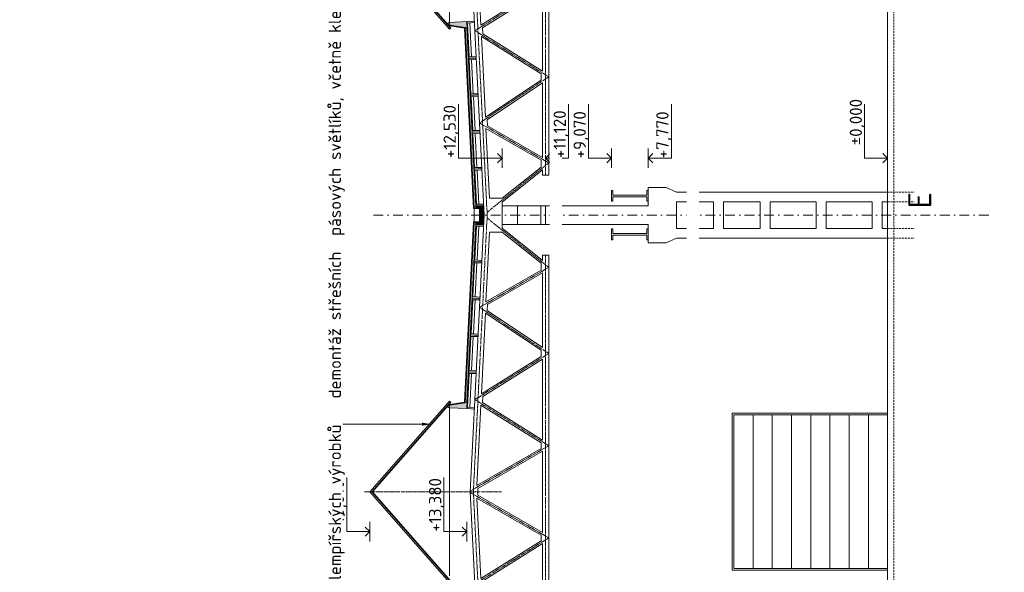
# Model space of a CAD drawing. Header units: millimetres. Extents: x -796345 to 3713765, y -2985421 to 2187451.
# Tile 176 of 256: x 223322 to 255341, y 51681 to 69659. Entities that reach past the tile are written whole.
import ezdxf
from ezdxf import colors
from ezdxf.entities.mleader import LeaderData, LeaderLine
from ezdxf.math import Vec2, Vec3

# ---------------------------------------------------------------- set-up
doc = ezdxf.new("R2010")
doc.units = ezdxf.units.MM
for name, pattern in [('AM_DIN_G_W050', [13.75, 9.75, -1.5, 1, -1.5]), ('CARKOVANA', [5, 3, -2]), ('CENTERX2', [101.6, 63.5, -12.7, 12.7, -12.7]), ('DASHDOT', [25.4, 12.7, -6.35, 0, -6.35]), ('HIDDEN', [9.525, 6.35, -3.175])]:
    doc.linetypes.add(name, pattern=pattern)
for name, color, linetype, lineweight in [('A99_N_sraf', 252, 'Continuous', 0), ('A99_N_txt-popis-200', 240, 'Continuous', 5), ('A99_N_txt-popis-50', 240, 'Continuous', 9), ('A99_S_kce-demolice', 30, 'Continuous', 20), ('A99_S_kce-pohl', 7, 'Continuous', 5), ('A99_S_kce-rez-sil', 7, 'Continuous', 15), ('A99_S_kce-rez-ten', 7, 'Continuous', 9), ('A99_S_koty-200-vysk', 160, 'Continuous', 9), ('A99_S_osy', 1, 'CENTERX2', 5)]:
    doc.layers.add(name, color=color, linetype=linetype, lineweight=lineweight)
doc.styles.add('A99_popis', font='isocpeur.ttf')
doc.styles.add('ad_popis 100', font='isocpeur.ttf', dxfattribs={"height": 200})

msp = doc.modelspace()

# ---------------------------------------------------------------- hatches: boundary and pattern name
at = {"layer": 'A99_N_sraf', "lineweight": 0, "transparency": 33554687}
h = msp.add_hatch(dxfattribs=at)
h.set_pattern_fill('ZELEZOBETON', color=256, scale=10)
h.set_pattern_definition([(45, (-51175, -525700), (-35.355339, 35.355339), []), (45, (-51160.86, -525700), (-35.355339, 35.355339), []), (45, (-51132.574, -525700), (-21.2132034, 49.4974747), [20, -10, 0, -10])])
h.paths.add_polyline_path([(238410, 63300), (238375, 63300), (238375, 63080), (238160, 63070), (238160, 63000), (238410, 63000)])
h.paths.add_polyline_path([(238410, 63600), (238160, 63600), (238160, 63530), (238375, 63520), (238375, 63300), (238410, 63300)])
at = {"layer": 'A99_S_kce-demolice', "lineweight": 0}
h = msp.add_hatch(dxfattribs=at)
h.set_pattern_fill('BETON-LEHKY', color=256, scale=10, style=0)
h.set_pattern_definition([(45, (14.142, 0), (-28.284271, 28.284271), []), (0, (59.21, 13.25), (28.2842712, 28.2842712), [5, -51.5685425]), (45, (64.21, 13.25), (-28.284271, 28.284271), [5, -35]), (90, (67.746, 16.784), (-28.2842712, 28.2842712), [5, -51.5685425]), (135, (67.746, 21.784), (-28.284271, -28.284271), [5, -35]), (0, (59.21, 25.32), (28.2842712, 28.2842712), [5, -51.5685425]), (45, (55.675, 21.784), (-28.284271, 28.284271), [5, -35]), (90, (55.675, 16.784), (-28.2842712, 28.2842712), [5, -51.5685425]), (135, (59.21, 13.25), (-28.284271, -28.284271), [5, -35]), (45, (72.317, 29.89), (-28.284271, 28.284271), [10, -30])])
h.paths.add_polyline_path([(238375, 63520), (238290.6, 63523.9), (238290, 63076), (238375, 63080)])

# ---------------------------------------------------------------- linework, layer by layer
at = {"layer": 'A99_N_sraf', "linetype": 'Continuous', "lineweight": 0, "ltscale": 2, "transparency": 33554562}
for points in [[(238290, 63300), (238290, 63524), (238092.9, 63533.1)], [(238290, 63300), (238290, 63076), (238092.9, 63066.9)]]:
    msp.add_lwpolyline(points, dxfattribs=at)
at = {"layer": 'A99_S_kce-pohl'}
for p, q in [((243765, 64200), (244345.4, 64200)), ((243765, 64200), (243765, 63600)), ((244685, 64050), (244345.4, 64200)), ((244685, 64050), (251545, 64050)), ((244685, 63730), (245885, 63730)), ((244685, 62870), (244685, 63730)), ((245885, 62870), (245885, 63730)), ((246205, 62870), (246205, 63730)), ((246205, 63730), (247405, 63730)), ((247405, 62870), (247405, 63730)), ((247725, 62870), (247725, 63730)), ((247725, 63730), (249225, 63730)), ((249225, 62870), (249225, 63730)), ((249545, 62870), (249545, 63730)), ((249545, 63730), (251045, 63730)), ((251045, 62870), (251045, 63730)), ((251365, 62870), (251365, 63730)), ((251365, 63730), (251545, 63730)), ((243765, 63600), (239515, 63600)), ((243765, 63000), (239515, 63000)), ((244685, 62870), (245885, 62870)), ((246205, 62870), (247405, 62870)), ((247725, 62870), (249225, 62870)), ((249545, 62870), (251045, 62870)), ((251365, 62870), (251545, 62870)), ((244685, 62550), (244345.4, 62400)), ((244685, 62550), (251545, 62550)), ((243765, 62400), (244345.4, 62400))]:
    msp.add_line(p, q, dxfattribs=at)
at = {"layer": 'A99_S_kce-pohl', "lineweight": 0}
msp.add_line((239015, 63220), (239015, 63722.4), dxfattribs=at)
at = {"layer": 'A99_S_kce-pohl', "lineweight": 5}
for points in [[(237975, 72300), (238425, 63300)], [(238185.5, 72094.9), (238316.3, 69478.5)], [(240275, 70702.7), (238316.3, 69478.5)], [(238370.6, 69394.5), (238380.3, 69199.4)], [(238334.8, 69109.9), (238465.9, 66487.3)], [(238334.8, 69109.9), (240275, 67897.3)], [(240275, 67897.3), (240275, 67693.4)], [(240275, 67693.4), (238465.9, 66487.3)], [(238520.1, 66403.3), (238529.8, 66210.5)], [(238484.2, 66121.4), (238597.7, 63850)], [(238484.2, 66121.4), (240275, 65086.7)], [(240275, 65086.7), (240275, 64863.2)], [(240275, 64863.2), (239014.1, 63850)], [(239014.1, 63850), (238597.7, 63850)], [(239015, 63300), (239015, 63722.4)], [(237975, 54300), (238425, 63300)], [(239015, 63300), (239015, 62877.6)], [(238484.2, 60478.6), (238597.7, 62750)], [(239014.1, 62750), (238597.7, 62750)], [(240275, 61736.8), (239014.1, 62750)], [(238484.2, 60478.6), (240275, 61513.3)], [(240275, 61513.3), (240275, 61736.8)], [(238529.8, 60389.5), (238520.1, 60196.7)], [(238334.8, 57490.1), (238465.9, 60112.7)], [(240275, 58906.6), (238465.9, 60112.7)], [(238334.8, 57490.1), (240275, 58702.7)], [(240275, 58702.7), (240275, 58906.6)], [(238370.6, 57205.5), (238380.3, 57400.6)], [(240275, 55897.3), (238316.3, 57121.5)], [(240275, 55713.2), (240275, 55897.3)], [(240275, 55713.2), (238185.5, 54505.1)], [(237975, 54300), (238425, 45300)], [(238225, 54300), (238225, 54412.5)], [(238225, 54300), (238225, 54187.5)], [(238185.5, 54094.9), (238316.3, 51478.5)], [(240275, 52886.8), (238185.5, 54094.9)], [(240275, 52886.8), (240275, 52702.7)], [(240275, 52702.7), (238316.3, 51478.5)]]:
    msp.add_lwpolyline(points, dxfattribs=at)
at = {"layer": 'A99_S_kce-pohl', "color": 253, "linetype": 'AM_DIN_G_W050', "lineweight": 0, "ltscale": 10}
for points in [[(238074.9, 72305), (238524.9, 63305)], [(238074.9, 54295), (238524.9, 63295)], [(238074.9, 54305), (238524.9, 45305)]]:
    msp.add_lwpolyline(points, dxfattribs=at)
at = {"layer": 'A99_S_kce-pohl'}
for points in [[(251545, 56855), (246495, 56855), (246495, 51755), (251545, 51755)], [(251545, 56805), (246545, 56805), (246545, 51805), (251545, 51805)]]:
    msp.add_lwpolyline(points, close=True, dxfattribs=at)
for points in [[(247170, 56805), (247170, 56805), (247170, 51805)], [(247795, 56805), (247795, 56805), (247795, 51805)], [(248420, 56805), (248420, 56805), (248420, 51805)], [(249045, 56805), (249045, 56805), (249045, 51805)], [(249670, 56805), (249670, 56805), (249670, 51805)], [(250295, 56805), (250295, 56805), (250295, 51805)], [(250920, 56805), (250920, 56805), (250920, 51805)]]:
    msp.add_lwpolyline(points, dxfattribs=at)
at = {"layer": 'A99_S_kce-rez-sil'}
for p, q in [((242565, 64100), (242565, 63750)), ((242565, 64100), (242615, 64100)), ((242615, 64100), (242615, 63950)), ((243765, 64100), (243715, 64100)), ((243715, 64100), (243715, 63950)), ((243765, 64100), (243765, 63750)), ((242565, 63750), (242615, 63750)), ((242615, 63950), (243715, 63950)), ((242615, 63900), (243715, 63900)), ((242615, 63750), (242615, 63900)), ((243715, 63750), (243715, 63900)), ((243765, 63750), (243715, 63750)), ((242565, 62500), (242565, 62850)), ((242565, 62850), (242615, 62850)), ((242615, 62850), (242615, 62700)), ((243765, 62850), (243715, 62850)), ((243715, 62850), (243715, 62700)), ((243765, 62400), (243765, 63000)), ((243765, 62500), (243765, 62850)), ((242565, 62500), (242615, 62500)), ((242615, 62700), (243715, 62700)), ((242615, 62500), (242615, 62650)), ((242615, 62650), (243715, 62650)), ((243715, 62500), (243715, 62650)), ((243765, 62500), (243715, 62500))]:
    msp.add_line(p, q, dxfattribs=at)
msp.add_lwpolyline([(239515, 63000), (239515, 63600), (239015, 63600), (239015, 63000)], close=True, dxfattribs=at)
at = {"layer": 'A99_S_kce-rez-sil', "color": 7, "linetype": 'HIDDEN', "lineweight": 5, "ltscale": 10}
for points in [[(251545, 62870), (252415, 62870)], [(251545, 62550), (252415, 62550)]]:
    msp.add_lwpolyline(points, dxfattribs=at)
at = {"layer": 'A99_S_kce-rez-ten', "linetype": 'HIDDEN', "lineweight": 5, "ltscale": 10}
msp.add_line((251745, -600), (251745, 83825), dxfattribs=at)
at = {"layer": 'A99_S_kce-rez-ten', "lineweight": 13}
msp.add_line((251545, 26730), (251545, 81850), dxfattribs=at)
at = {"layer": 'A99_S_kce-rez-ten', "lineweight": 5}
for points in [[(238012.6, 68447.6), (237957.4, 69552.7)], [(238017.3, 68354.2), (238072.5, 67249.1)], [(238132.4, 66050.6), (238077.2, 67155.7)], [(238192.3, 64852.1), (238137, 65957.2)], [(238252.1, 63653.6), (238196.9, 64758.7)], [(238105, 63085), (238105, 63515)], [(238196.9, 61841.3), (238252.1, 62946.4)], [(238192.3, 61747.9), (238137, 60642.8)], [(238132.4, 60549.4), (238077.2, 59444.3)], [(238072.5, 59350.9), (238017.3, 58245.8)], [(238012.6, 58152.4), (237957.4, 57047.3)], [(238185.5, 54505.1), (238316.3, 57121.5)]]:
    msp.add_lwpolyline(points, dxfattribs=at)
at = {"layer": 'A99_S_kce-rez-ten', "lineweight": 0}
for points in [[(238229.6, 67210.1), (237980, 67197.6), (237920.1, 68396.2), (238169.8, 68408.6), (238171.8, 68368.7), (237942.6, 68347.2), (237997.4, 67248.6), (238227.6, 67250.1)], [(238289.5, 66011.6), (238039.8, 65999.1), (237980, 67197.6), (238229.6, 67210.1), (238231.6, 67170.2), (238002.4, 67148.7), (238057.3, 66050.1), (238287.5, 66051.6)], [(238349.4, 64813.1), (238099.7, 64800.6), (238039.8, 65999.1), (238289.5, 66011.6), (238291.5, 65971.7), (238062.3, 65950.2), (238117.2, 64851.6), (238347.4, 64853.1)], [(238160, 63600), (238410, 63600), (238410, 63000), (238160, 63000), (238160, 63070), (238375, 63080), (238375, 63520), (238160, 63530)], [(238349.4, 61786.9), (238099.7, 61799.4), (238039.8, 60600.9), (238289.5, 60588.4), (238291.5, 60628.3), (238062.3, 60649.8), (238117.2, 61748.4), (238347.4, 61746.9)], [(238289.5, 60588.4), (238039.8, 60600.9), (237980, 59402.4), (238229.6, 59389.9), (238231.6, 59429.8), (238002.4, 59451.3), (238057.3, 60549.9), (238287.5, 60548.4)], [(238229.6, 59389.9), (237980, 59402.4), (237920.1, 58203.8), (238169.8, 58191.4), (238171.8, 58231.3), (237942.6, 58252.8), (237997.4, 59351.4), (238227.6, 59349.9)]]:
    msp.add_lwpolyline(points, close=True, dxfattribs=at)
at = {"layer": 'A99_S_kce-rez-ten', "lineweight": 9}
for points in [[(238169.8, 68408.6), (238171.8, 68368.7), (237942.6, 68347.2), (237997.4, 67248.6), (238227.6, 67250.1), (238229.6, 67210.1), (238229.6, 67210.1)], [(238289.5, 66011.6), (238287.5, 66051.6), (238057.3, 66050.1), (238002.4, 67148.7), (238231.6, 67170.2), (238229.6, 67210.1), (238229.6, 67210.1)], [(238289.5, 66011.6), (238291.5, 65971.7), (238062.3, 65950.2), (238117.2, 64851.6), (238347.4, 64853.1), (238349.4, 64813.1), (238349.4, 64813.1)], [(238425, 63300), (238407.3, 63654.6), (238177.1, 63653.1), (238122.2, 64751.7), (238351.4, 64773.2), (238349.4, 64813.1), (238349.4, 64813.1)], [(238425, 63300), (238407.3, 62945.4), (238177.1, 62946.9), (238122.2, 61848.3), (238351.4, 61826.8), (238349.4, 61786.9), (238349.4, 61786.9)], [(238289.5, 60588.4), (238291.5, 60628.3), (238062.3, 60649.8), (238117.2, 61748.4), (238347.4, 61746.9), (238349.4, 61786.9), (238349.4, 61786.9)], [(238289.5, 60588.4), (238287.5, 60548.4), (238057.3, 60549.9), (238002.4, 59451.3), (238231.6, 59429.8), (238229.6, 59389.9), (238229.6, 59389.9)], [(238169.8, 58191.4), (238171.8, 58231.3), (237942.6, 58252.8), (237997.4, 59351.4), (238227.6, 59349.9), (238229.6, 59389.9), (238229.6, 59389.9)]]:
    msp.add_lwpolyline(points, dxfattribs=at)
at = {"layer": 'A99_S_kce-rez-ten', "linetype": 'CARKOVANA', "lineweight": 0, "ltscale": 15}
for points, const_width in [([(238280, 63300), (238280, 63514.4), (238093.4, 63523.1)], 20), ([(238157.1, 63602), (238157.1, 63530.1)], 5), ([(238280, 63300), (238280, 63085.6), (238093.4, 63076.9)], 20), ([(238157.1, 62998), (238157.1, 63069.9)], 5)]:
    msp.add_lwpolyline(points, dxfattribs=dict(at, const_width=const_width))
at = {"layer": 'A99_S_kce-rez-ten', "lineweight": 0}
for points in [[(238270, 63300), (238270, 63504.9), (238083.9, 63513.5)], [(238290, 63300), (238290, 63524), (238084.8, 63533.5)], [(238154.6, 63602), (238154.6, 63530.3)], [(238159.6, 63602), (238159.6, 63530)], [(238270, 63300), (238270, 63095.1), (238083.9, 63086.5)], [(238290, 63300), (238290, 63076), (238084.8, 63066.5)], [(238154.6, 62998), (238154.6, 63069.7)], [(238159.6, 62998), (238159.6, 63070)]]:
    msp.add_lwpolyline(points, dxfattribs=at)
at = {"layer": 'A99_S_koty-200-vysk', "ltscale": 2}
for p, q in [((237587.2, 65152.8), (237587.2, 66909.4)), ((241174, 65152.8), (241174, 66909.4)), ((241816, 65152.8), (241816, 66909.4)), ((244514, 65152.8), (244514, 66909.4)), ((250796, 65152.8), (250796, 66909.4)), ((239015, 64835.5), (239015, 65470.1)), ((242565, 64835.5), (242565, 65470.1)), ((243765, 64835.5), (243765, 65470.1)), ((239015, 65152.8), (237587.2, 65152.8)), ((239015, 65152.8), (238865.1, 65302.4)), ((239015, 65152.8), (238865.1, 65003.3)), ((240425, 65152.8), (240574.9, 65302.4)), ((240425, 65152.8), (241174, 65152.8)), ((240425, 65152.8), (240574.9, 65003.3)), ((242565, 65152.8), (241816, 65152.8)), ((242565, 65152.8), (242415.1, 65302.4)), ((242565, 65152.8), (242415.1, 65003.3)), ((243765, 65152.8), (243914.9, 65302.4)), ((243765, 65152.8), (244514, 65152.8)), ((243765, 65152.8), (243914.9, 65003.3)), ((251545, 65152.8), (250796, 65152.8)), ((251545, 65152.8), (251395.1, 65302.4)), ((251545, 65152.8), (251395.1, 65003.3)), ((233957.4, 53005), (233957.4, 54761.6)), ((237114.2, 53005), (237114.2, 54761.6)), ((234706.4, 53005), (234556.4, 53154.6)), ((234706.4, 52687.7), (234706.4, 53322.3)), ((237863.2, 53005), (237713.3, 53154.6)), ((237863.2, 52687.7), (237863.2, 53322.3)), ((234706.4, 53005), (233957.4, 53005)), ((234706.4, 53005), (234556.4, 52855.5)), ((237863.2, 53005), (237114.2, 53005)), ((237863.2, 53005), (237713.3, 52855.5))]:
    msp.add_line(p, q, dxfattribs=at)
at = {"layer": 'A99_S_osy', "linetype": 'DASHDOT', "lineweight": 5, "ltscale": 25}
msp.add_lwpolyline([(254834.8, 63300), (234814.8, 63300)], dxfattribs=at)

# ---------------------------------------------------------------- texts
at = {"layer": 'A99_N_txt-popis-200', "color": 1, "lineweight": 0, "insert": (252220, 63515), "char_height": 750, "width": 406.225, "attachment_point": 1, "rotation": 90, "style": 'ad_popis 100', "bg_fill": 3, "box_fill_scale": 1, "bg_fill_color": 256, "bg_fill_transparency": 0}
msp.add_mtext('E', dxfattribs=at)
at = {"layer": 'A99_S_koty-200-vysk', "ltscale": 2, "style": 'A99_popis'}
for s, p in [('%%P0,000', (250713.4, 65575.5)), ('+12,530', (237504.6, 65155)), ('+11,120 ', (241084.3, 65152.8)), ('+9,070', (241733.4, 65150)), ('+7,770', (244424.3, 65152.8)), ('+16,810 ', (233867.7, 53000)), ('+13,380', (237031.6, 53000))]:
    msp.add_text(s, height=400, rotation=90, dxfattribs=at).set_placement(p)

# ---------------------------------------------------------------- next in the draw order: linework, layer by layer
at = {"layer": 'A99_S_kce-rez-sil', "color": 7, "linetype": 'HIDDEN', "lineweight": 5, "ltscale": 10}
for points in [[(251545, 64050), (252415, 64050)], [(251545, 63730), (252415, 63730)]]:
    msp.add_lwpolyline(points, dxfattribs=at)

# ---------------------------------------------------------------- next in the draw order: leaders
at = {"layer": 'A99_N_txt-popis-50', "lineweight": 9}
ml = msp.add_multileader_mtext('Standard', dxfattribs=at)
ml.set_content('\\A1;{\\C256;demontáž střešních  panelů PUR + polykarbonát, tl.40mm, včetně klempířských výrobků}', color=1, style='A99_popis')
ml.set_leader_properties(color=256, linetype='ByLayer', lineweight=-1)
ml.build(insert=Vec2(0, 0))
ml.multileader.update_dxf_attribs({"dogleg_length": 1, "arrow_head_size": 300, "scale": 200})
ctx = ml.context
ctx.base_point, ctx.scale, ctx.char_height, ctx.arrow_head_size, ctx.landing_gap_size, ctx.plane_origin, ctx.plane_x_axis, ctx.plane_y_axis = Vec3(233630, 6914.7), 200, 400, 300, 250, Vec3(239436, 10074.7), Vec3(0, 1), Vec3(-1, 0)
notes = []
notes.append((ctx, [(0, (1, 1, 0), (233630, 6329.7), (0, 1), 585, [(0, [(237740, 6329.7)], 0, [])])]))
ctx.mtext.insert, ctx.mtext.text_direction, ctx.mtext.rotation, ctx.mtext.width, ctx.mtext.flow_direction = Vec3(233370, 7164.7), Vec3(0, 1), 1.5707963, 10901.433, 5
ctx.mtext.has_bg_fill, ctx.mtext.bg_color, ctx.mtext.bg_scale_factor, ctx.mtext.bg_transparency, ctx.mtext.use_window_bg_color = 1, -1073741824, 1, 0, 1
ml = msp.add_multileader_mtext('Standard', dxfattribs=at)
ml.set_content('\\A1;{\\C256;demontáž pásového prosvětlení z polykarbonátu}', color=1, style='A99_popis')
ml.set_leader_properties(color=256, linetype='ByLayer', lineweight=-1)
ml.build(insert=Vec2(0, 0))
ml.multileader.update_dxf_attribs({"dogleg_length": 1, "arrow_head_size": 300, "scale": 200})
ctx = ml.context
ctx.base_point, ctx.scale, ctx.char_height, ctx.arrow_head_size, ctx.landing_gap_size, ctx.plane_origin, ctx.plane_x_axis, ctx.plane_y_axis = Vec3(240815.8, -7752.7), 200, 400, 300, 250, Vec3(246621.8, -5400), Vec3(0, 1), Vec3(-1, 0)
notes.append((ctx, [(1, (1, 1, 0), (240815.8, -1987.7), (0, -1), 585, [(0, [(240830.8, -885)], 0, [])])]))
ctx.mtext.insert, ctx.mtext.text_direction, ctx.mtext.rotation, ctx.mtext.width, ctx.mtext.flow_direction = Vec3(240555.8, -7502.7), Vec3(0, 1), 1.5707963, 5217.251, 5
ctx.mtext.has_bg_fill, ctx.mtext.bg_color, ctx.mtext.bg_scale_factor, ctx.mtext.bg_transparency, ctx.mtext.use_window_bg_color = 1, -1073741824, 1, 0, 1
ml = msp.add_multileader_mtext('Standard', dxfattribs=at)
ml.set_content('\\A1;{\\C256;demontáž stěnových panelů PUR, tl.40mm, včetně klempířských výrobků}', color=1, style='A99_popis')
ml.set_leader_properties(color=256, linetype='ByLayer', lineweight=-1)
ml.build(insert=Vec2(0, 0))
ml.multileader.update_dxf_attribs({"dogleg_length": 1, "arrow_head_size": 300, "scale": 200})
ctx = ml.context
ctx.base_point, ctx.scale, ctx.char_height, ctx.arrow_head_size, ctx.landing_gap_size, ctx.plane_origin, ctx.plane_x_axis, ctx.plane_y_axis = Vec3(245275.8, -7756.6), 200, 400, 300, 250, Vec3(251081.8, -5400), Vec3(0, 1), Vec3(-1, 0)
notes.append((ctx, [(1, (1, 1, 0), (245275.8, -1631.6), (0, -1), 585, [(0, [(245290.8, -885)], 0, [])])]))
ctx.mtext.insert, ctx.mtext.text_direction, ctx.mtext.rotation, ctx.mtext.width, ctx.mtext.flow_direction = Vec3(245015.8, -7506.6), Vec3(0, 1), 1.5707963, 5217.251, 5
ctx.mtext.has_bg_fill, ctx.mtext.bg_color, ctx.mtext.bg_scale_factor, ctx.mtext.bg_transparency, ctx.mtext.use_window_bg_color = 1, -1073741824, 1, 0, 1
for ctx, leaders in notes:
    for number, flags, end, landing, length, lines in leaders:
        leader = LeaderData()
        leader.index, (leader.has_last_leader_line, leader.has_dogleg_vector, leader.attachment_direction) = number, flags
        leader.last_leader_point, leader.dogleg_vector, leader.dogleg_length = Vec3(end), Vec3(landing), length
        for number, points, colour, breaks in lines:
            line = LeaderLine()
            line.index, line.vertices, line.color, line.breaks = number, Vec3.list(points), colors.encode_raw_color(colour), breaks
            leader.lines.append(line)
        ctx.leaders.append(leader)

# ---------------------------------------------------------------- next in the draw order: hatches: boundary and pattern name
at = {"layer": 'A99_N_sraf', "lineweight": 0, "transparency": 33554687}
h = msp.add_hatch(dxfattribs=at)
h.set_pattern_fill('ZELEZOBETON', color=256, scale=10)
h.set_pattern_definition([(135, (241435, 17090), (-35.35534, -35.35534), []), (135, (241435, 17104.14), (-35.35534, -35.35534), []), (135, (241435, 17132.426), (-49.497475, -21.213203), [20, -10, 0, -10])])
h.paths.add_polyline_path([(238159.6, 63602.1), (238220.5, 63605.2), (238358.1, 63612), (238409.3, 63614.6), (238407.3, 63654.6), (238177.1, 63653.1), (238122.2, 64751.7), (238351.4, 64773.2), (238347.4, 64853.1), (238117.2, 64851.6), (238062.3, 65950.2), (238291.4, 65971.7), (238287.4, 66051.6), (238057.3, 66050.1), (238002.4, 67148.7), (238231.5, 67170.2), (238227.5, 67250.1), (237997.4, 67248.6), (237942.6, 68347.2), (238171.8, 68368.7), (238167.6, 68448.6), (237937.6, 68447.1), (237882.7, 69545.7), (238111.6, 69567.2), (238109.6, 69607.1), (237300.9, 69566.7), (237305.4, 69476.8), (237870.2, 69394.9)])
at = {"layer": 'A99_N_sraf', "linetype": 'Continuous', "lineweight": 0, "ltscale": 2, "transparency": 33554562}
h = msp.add_hatch(dxfattribs=at)
h.set_pattern_fill('BETON-LEHKY', color=256, scale=10)
h.set_pattern_definition([(137.86, (238148.888, 45615.76), (-26.83778, -29.660305), []), (92.86, (238133.407, 45660.11), (-29.660305, 26.837778), [5, -51.56854]), (137.86, (238133.157, 45665.104), (-26.83778, -29.660305), [5, -35]), (182.86, (238129.45, 45668.458), (-26.837778, -29.660305), [5, -51.56854]), (227.86, (238124.456, 45668.21), (29.660305, -26.83778), [5, -35]), (92.86, (238121.35, 45659.508), (-29.660305, 26.837778), [5, -51.56854]), (137.86, (238125.06, 45656.153), (-26.83778, -29.660305), [5, -35]), (182.86, (238130.052, 45656.402), (-26.837778, -29.660305), [5, -51.56854]), (227.86, (238133.407, 45660.11), (29.660305, -26.83778), [5, -35]), (137.86, (238116.13, 45672.37), (-26.83778, -29.660305), [10, -30])])
h.paths.add_polyline_path([(238103.6, 63519.2), (237810.8, 69381.9), (237865.7, 69384.7), (238158.6, 63522)])
h = msp.add_hatch(dxfattribs=at)
h.set_pattern_fill('BETON-LEHKY', color=256, scale=10)
h.set_pattern_definition([(137.86, (238148.888, 27615.76), (-26.83778, -29.660305), []), (92.86, (238133.407, 27660.11), (-29.660305, 26.837778), [5, -51.568542]), (137.86, (238133.157, 27665.104), (-26.83778, -29.660305), [5, -35]), (182.86, (238129.45, 27668.458), (-26.837778, -29.660305), [5, -51.568543]), (227.86, (238124.456, 27668.21), (29.660305, -26.83778), [5, -35]), (92.86, (238121.35, 27659.508), (-29.660305, 26.837778), [5, -51.568542]), (137.86, (238125.06, 27656.153), (-26.83778, -29.660305), [5, -35]), (182.86, (238130.052, 27656.402), (-26.837778, -29.660305), [5, -51.568543]), (227.86, (238133.407, 27660.11), (29.660305, -26.83778), [5, -35]), (137.86, (238116.13, 27672.37), (-26.83778, -29.660305), [10, -30])])
h.paths.add_polyline_path([(238103.6, 63080.8), (237810.8, 57218.1), (237865.7, 57215.3), (238158.6, 63078)])
at = {"layer": 'A99_N_sraf', "lineweight": 0, "transparency": 33554687}
h = msp.add_hatch(dxfattribs=at)
h.set_pattern_fill('ZELEZOBETON', color=256, scale=10)
h.set_pattern_definition([(135, (241435, -910), (-35.35534, -35.35534), []), (135, (241435, -895.86), (-35.35534, -35.35534), []), (135, (241435, -867.574), (-49.497475, -21.213203), [20, -10, 0, -10])])
h.paths.add_polyline_path([(238159.6, 62997.9), (238220.5, 62994.8), (238358.1, 62988), (238409.3, 62985.4), (238407.3, 62945.4), (238177.1, 62946.9), (238122.2, 61848.3), (238351.4, 61826.8), (238347.4, 61746.9), (238117.2, 61748.4), (238062.3, 60649.8), (238291.4, 60628.3), (238287.4, 60548.4), (238057.3, 60549.9), (238002.4, 59451.3), (238231.5, 59429.8), (238227.5, 59349.9), (237997.4, 59351.4), (237942.6, 58252.8), (238171.8, 58231.3), (238167.6, 58151.4), (237937.6, 58152.9), (237882.7, 57054.3), (238111.6, 57032.8), (238109.6, 56992.9), (237300.9, 57033.3), (237305.4, 57123.2), (237870.2, 57205.1)])

# ---------------------------------------------------------------- next in the draw order: linework, layer by layer
at = {"layer": 'A99_S_kce-demolice', "lineweight": 9}
for points in [[(237304.7, 69488.9), (237300.5, 69558.8), (237255.6, 69556.1), (237259.7, 69486.2)], [(237304.7, 57112.6), (237300.5, 57042.8), (237255.6, 57045.4), (237259.7, 57115.3)]]:
    msp.add_lwpolyline(points, close=True, dxfattribs=at)
for points in [[(237294.5, 69351.4), (237343.3, 69394.2)], [(237294.5, 57250.2), (237343.3, 57207.3)]]:
    msp.add_lwpolyline(points, dxfattribs=at)
at = {"layer": 'A99_S_kce-pohl', "lineweight": 5}
for p, q in [((240325, 64775.1), (240325, 64605.3)), ((240325, 64605.3), (240525, 64605.3)), ((240325, 61994.7), (240525, 61994.7)), ((240325, 61824.9), (240325, 61994.7))]:
    msp.add_line(p, q, dxfattribs=at)
at = {"layer": 'A99_S_kce-pohl', "color": 253, "linetype": 'AM_DIN_G_W050', "lineweight": 0, "ltscale": 10}
for points in [[(240425, 64605.3), (240425, 64605.3), (240425, 72300)], [(240525, 70800), (238125, 69300)], [(238125, 69300), (240525, 67800), (238275, 66300), (240525, 65000)], [(240525, 65000), (238520.7, 63389.3)], [(240525, 61600), (238520.7, 63210.7)], [(240425, 61994.7), (240425, 61994.7), (240425, 54300)], [(238125, 57300), (240525, 58800), (238275, 60300), (240525, 61600)], [(240525, 55800), (238125, 57300)], [(240525, 55800), (237976.3, 54326.4)], [(240525, 52800), (237976.3, 54273.6)], [(240425, 46605.3), (240425, 46605.3), (240425, 54300)], [(240525, 52800), (238125, 51300)]]:
    msp.add_lwpolyline(points, dxfattribs=at)
at = {"layer": 'A99_S_kce-pohl', "lineweight": 5}
for points in [[(240525, 72300), (240525, 64605.3)], [(240325, 70616), (238370.6, 69394.5)], [(240325, 70616), (240325, 67984)], [(238380.3, 69199.4), (240325, 67984)], [(240325, 67606.6), (238520.1, 66403.3)], [(240325, 67606.6), (240325, 65173.3)], [(238529.8, 66210.5), (240325, 65173.3)], [(240325, 64775.1), (239015, 63722.4)], [(240325, 61824.9), (239015, 62877.6)], [(240525, 54300), (240525, 61994.7)], [(238529.8, 60389.5), (240325, 61426.7)], [(240325, 58993.4), (240325, 61426.7)], [(240325, 58993.4), (238520.1, 60196.7)], [(238380.3, 57400.6), (240325, 58616)], [(240325, 55984), (240325, 58616)], [(240325, 55984), (238370.6, 57205.5)], [(240325, 55626.6), (238225, 54412.5)], [(240325, 54300), (240325, 55626.6)], [(240325, 52973.4), (238225, 54187.5)], [(240325, 54300), (240325, 52973.4)], [(240525, 54300), (240525, 46605.3)], [(240325, 52616), (238370.6, 51394.5)], [(240325, 52616), (240325, 49984)]]:
    msp.add_lwpolyline(points, dxfattribs=at)
at = {"layer": 'A99_S_kce-rez-sil'}
msp.add_lwpolyline([(240265, 63600), (240265, 63000), (240425, 63000), (240425, 63600)], close=True, dxfattribs=at)
at = {"layer": 'A99_S_kce-rez-ten', "lineweight": 0}
for points in [[(237300, 75035), (237300, 69565)], [(237305.4, 69476.8), (237300, 69566.5)], [(238159.6, 63602.1), (237870.2, 69394.9), (237303.9, 69477)], [(238103.6, 63519.2), (237809.7, 69403.7), (237310, 69476.2)], [(238103.6, 63519.2), (237809.7, 69403.7), (237310, 69476.2)], [(238083.7, 63518.2), (237790.5, 69386.2), (237310, 69456)], [(238083.9, 63513.5), (237790.5, 69386.2), (237310, 69456)], [(237810.8, 69403.5), (237809.9, 69398.6), (237869.5, 69390)], [(238154.6, 63601.9), (237865.1, 69396.4)], [(238083.9, 63086.5), (237790.5, 57213.8), (237310, 57144)], [(238083.7, 63081.8), (237790.5, 57213.8), (237310, 57144)], [(238103.6, 63080.8), (237809.7, 57196.3), (237310, 57123.8)], [(238103.6, 63080.8), (237809.7, 57196.3), (237310, 57123.8)], [(238159.6, 62997.9), (237870.2, 57205.1), (237303.9, 57123)], [(238154.6, 62998.1), (237865.1, 57203.6)], [(237305.4, 57124.7), (237300, 57035)], [(237300, 57035), (237300, 51566.5)]]:
    msp.add_lwpolyline(points, dxfattribs=at)
at = {"layer": 'A99_S_kce-rez-ten', "lineweight": 9}
for points in [[(237300.9, 69566.7), (237860.2, 69594.7)], [(238169.8, 68408.6), (238167.8, 68448.6), (237937.6, 68447.1), (237882.7, 69545.7), (238111.9, 69567.2), (238109.9, 69607.1), (237860.2, 69594.7)], [(238169.8, 58191.4), (238167.8, 58151.4), (237937.6, 58152.9), (237882.7, 57054.3), (238111.9, 57032.8), (238109.9, 56992.9), (237860.2, 57005.3)], [(237300.9, 57033.3), (237860.2, 57005.3)]]:
    msp.add_lwpolyline(points, dxfattribs=at)
at = {"layer": 'A99_S_kce-rez-ten', "lineweight": 0}
for points in [[(238169.8, 68408.6), (237920.1, 68396.2), (237860.2, 69594.7), (238109.9, 69607.1), (238111.9, 69567.2), (237882.7, 69545.7), (237937.6, 68447.1), (238167.8, 68448.6)], [(238169.8, 58191.4), (237920.1, 58203.8), (237860.2, 57005.3), (238109.9, 56992.9), (238111.9, 57032.8), (237882.7, 57054.3), (237937.6, 58152.9), (238167.8, 58151.4)]]:
    msp.add_lwpolyline(points, close=True, dxfattribs=at)
at = {"layer": 'A99_S_kce-rez-ten', "linetype": 'CARKOVANA', "lineweight": 0, "ltscale": 15}
for points, const_width in [([(238093.7, 63518.7), (237800.1, 69395), (237310, 69466.2)], 20), ([(238093.7, 63518.7), (237800.1, 69395.7), (237310, 69466.2)], 20), ([(237810.4, 69401), (237866.8, 69392.9)], 5), ([(238157.1, 63602), (237867.6, 69394.8)], 5), ([(238093.7, 63081.3), (237800.1, 57204.3), (237310, 57133.8)], 20), ([(238093.7, 63081.3), (237800.1, 57204.3), (237310, 57133.8)], 20), ([(238157.1, 62998), (237867.6, 57205.2)], 5)]:
    msp.add_lwpolyline(points, dxfattribs=dict(at, const_width=const_width))

# ---------------------------------------------------------------- next in the draw order: leaders
at = {"layer": 'A99_N_txt-popis-50', "lineweight": 9}
ml = msp.add_multileader_mtext('Standard', dxfattribs=at)
ml.set_content('\\A1;{\\C256;demontáž střešních  pásových světlíků, včetně klempířských výrobků}', color=1, style='A99_popis')
ml.set_leader_properties(color=256, linetype='ByLayer', lineweight=-1)
ml.build(insert=Vec2(0, 0))
ml.multileader.update_dxf_attribs({"dogleg_length": 1, "arrow_head_size": 300, "scale": 200})
ctx = ml.context
ctx.base_point, ctx.scale, ctx.char_height, ctx.arrow_head_size, ctx.landing_gap_size, ctx.plane_origin, ctx.plane_x_axis, ctx.plane_y_axis = Vec3(233630, 39004.4), 200, 400, 300, 250, Vec3(239436, 42164.4), Vec3(0, 1), Vec3(-1, 0)
notes = []
notes.append((ctx, [(0, (1, 1, 0), (233630, 38419.4), (0, 1), 585, [(0, [(236703.6, 38419.4)], 0, [])])]))
ctx.mtext.insert, ctx.mtext.text_direction, ctx.mtext.rotation, ctx.mtext.width, ctx.mtext.flow_direction = Vec3(233370, 39254.4), Vec3(0, 1), 1.5707963, 5217.251, 5
ctx.mtext.has_bg_fill, ctx.mtext.bg_color, ctx.mtext.bg_scale_factor, ctx.mtext.bg_transparency, ctx.mtext.use_window_bg_color = 1, -1073741824, 1, 0, 1
for ctx, leaders in notes:
    for number, flags, end, landing, length, lines in leaders:
        leader = LeaderData()
        leader.index, (leader.has_last_leader_line, leader.has_dogleg_vector, leader.attachment_direction) = number, flags
        leader.last_leader_point, leader.dogleg_vector, leader.dogleg_length = Vec3(end), Vec3(landing), length
        for number, points, colour, breaks in lines:
            line = LeaderLine()
            line.index, line.vertices, line.color, line.breaks = number, Vec3.list(points), colors.encode_raw_color(colour), breaks
            leader.lines.append(line)
        ctx.leaders.append(leader)

# ---------------------------------------------------------------- next in the draw order: linework, layer by layer
at = {"layer": 'A99_S_kce-demolice', "lineweight": 9}
for points in [[(237294.5, 51351.4), (234706.2, 54300.8)], [(237334, 51386), (234776.2, 54300.8)], [(237343.3, 51394.2), (234784.5, 54310.2)]]:
    msp.add_lwpolyline(points, dxfattribs=at)
at = {"layer": 'A99_S_kce-pohl', "color": 253, "linetype": 'AM_DIN_G_W050', "lineweight": 0, "ltscale": 10}
msp.add_lwpolyline([(238985.8, 54300.8), (234538.7, 54300.8)], dxfattribs=at)

# ---------------------------------------------------------------- next in the draw order: leaders
at = {"layer": 'A99_N_txt-popis-50', "lineweight": 9}
ml = msp.add_multileader_mtext('Standard', dxfattribs=at)
ml.set_content('\\A1;{\\C256;demontáž střešních  pásových světlíků, včetně klempířských výrobků}', color=1, style='A99_popis')
ml.set_leader_properties(color=256, linetype='ByLayer', lineweight=-1)
ml.build(insert=Vec2(0, 0))
ml.multileader.update_dxf_attribs({"dogleg_length": 1, "arrow_head_size": 300, "scale": 200})
ctx = ml.context
ctx.base_point, ctx.scale, ctx.char_height, ctx.arrow_head_size, ctx.landing_gap_size, ctx.plane_origin, ctx.plane_x_axis, ctx.plane_y_axis = Vec3(233630, 57084.4), 200, 400, 300, 250, Vec3(239436, 60244.4), Vec3(0, 1), Vec3(-1, 0)
notes = []
notes.append((ctx, [(0, (1, 1, 0), (233630, 56499.4), (0, 1), 585, [(0, [(236703.6, 56499.4)], 0, [])])]))
ctx.mtext.insert, ctx.mtext.text_direction, ctx.mtext.rotation, ctx.mtext.width, ctx.mtext.flow_direction = Vec3(233370, 57334.4), Vec3(0, 1), 1.5707963, 5217.251, 5
ctx.mtext.has_bg_fill, ctx.mtext.bg_color, ctx.mtext.bg_scale_factor, ctx.mtext.bg_transparency, ctx.mtext.use_window_bg_color = 1, -1073741824, 1, 0, 1
for ctx, leaders in notes:
    for number, flags, end, landing, length, lines in leaders:
        leader = LeaderData()
        leader.index, (leader.has_last_leader_line, leader.has_dogleg_vector, leader.attachment_direction) = number, flags
        leader.last_leader_point, leader.dogleg_vector, leader.dogleg_length = Vec3(end), Vec3(landing), length
        for number, points, colour, breaks in lines:
            line = LeaderLine()
            line.index, line.vertices, line.color, line.breaks = number, Vec3.list(points), colors.encode_raw_color(colour), breaks
            leader.lines.append(line)
        ctx.leaders.append(leader)

# ---------------------------------------------------------------- next in the draw order: linework, layer by layer
at = {"layer": 'A99_S_kce-demolice', "lineweight": 9}
for points in [[(237294.5, 69351.4), (234706.2, 72300.8)], [(237334, 69386), (234776.2, 72300.8)], [(237343.3, 69394.2), (234784.5, 72310.2)], [(237294.5, 57250.2), (234706.2, 54300.8)], [(237334, 57215.5), (234776.2, 54300.8)], [(237343.3, 57207.3), (234784.5, 54291.4)]]:
    msp.add_lwpolyline(points, dxfattribs=at)

# ---------------------------------------------------------------- next in the draw order: leaders
at = {"layer": 'A99_N_txt-popis-50', "lineweight": 9}
ml = msp.add_multileader_mtext('Standard', dxfattribs=at)
ml.set_content('\\A1;{\\C256;demontáž střešních  panelů PUR, tl.40mm, včetně klempířských výrobků}', color=1, style='A99_popis')
ml.set_leader_properties(color=256, linetype='ByLayer', lineweight=-1)
ml.build(insert=Vec2(0, 0))
ml.multileader.update_dxf_attribs({"dogleg_length": 1, "arrow_head_size": 300, "scale": 200})
ctx = ml.context
ctx.base_point, ctx.scale, ctx.char_height, ctx.arrow_head_size, ctx.landing_gap_size, ctx.plane_origin, ctx.plane_x_axis, ctx.plane_y_axis = Vec3(233630, 18617.8), 200, 400, 300, 250, Vec3(239436, 21777.8), Vec3(0, 1), Vec3(-1, 0)
notes = []
notes.append((ctx, [(1, (1, 1, 0), (233630, 24742.8), (0, -1), 585, [(0, [(238476.8, 24742.8)], 0, [])])]))
ctx.mtext.insert, ctx.mtext.text_direction, ctx.mtext.rotation, ctx.mtext.width, ctx.mtext.flow_direction = Vec3(233370, 18867.8), Vec3(0, 1), 1.5707963, 5217.251, 5
ctx.mtext.has_bg_fill, ctx.mtext.bg_color, ctx.mtext.bg_scale_factor, ctx.mtext.bg_transparency, ctx.mtext.use_window_bg_color = 1, -1073741824, 1, 0, 1
for ctx, leaders in notes:
    for number, flags, end, landing, length, lines in leaders:
        leader = LeaderData()
        leader.index, (leader.has_last_leader_line, leader.has_dogleg_vector, leader.attachment_direction) = number, flags
        leader.last_leader_point, leader.dogleg_vector, leader.dogleg_length = Vec3(end), Vec3(landing), length
        for number, points, colour, breaks in lines:
            line = LeaderLine()
            line.index, line.vertices, line.color, line.breaks = number, Vec3.list(points), colors.encode_raw_color(colour), breaks
            leader.lines.append(line)
        ctx.leaders.append(leader)

# ---------------------------------------------------------------- next in the draw order: leaders
ml = msp.add_multileader_mtext('Standard', dxfattribs=at)
ml.set_content('\\A1;{\\C256;demontáž FVE}', color=1, style='A99_popis')
ml.set_leader_properties(color=256, linetype='ByLayer', lineweight=-1)
ml.build(insert=Vec2(0, 0))
ml.multileader.update_dxf_attribs({"dogleg_length": 1, "arrow_head_size": 300, "scale": 200})
ctx = ml.context
ctx.base_point, ctx.scale, ctx.char_height, ctx.arrow_head_size, ctx.landing_gap_size, ctx.plane_origin, ctx.plane_x_axis, ctx.plane_y_axis = Vec3(233630, 2419.7), 200, 400, 300, 250, Vec3(239436, 5579.7), Vec3(0, 1), Vec3(-1, 0)
notes = []
notes.append((ctx, [(0, (1, 1, 0), (233630, 1834.7), (0, 1), 585, [(0, [(237740, 1834.7)], 0, [])])]))
ctx.mtext.insert, ctx.mtext.text_direction, ctx.mtext.rotation, ctx.mtext.width, ctx.mtext.flow_direction = Vec3(233429.8, 2669.7), Vec3(0, 1), 1.5707963, 3535.122, 5
ctx.mtext.has_bg_fill, ctx.mtext.bg_color, ctx.mtext.bg_scale_factor, ctx.mtext.bg_transparency, ctx.mtext.use_window_bg_color = 1, -1073741824, 1, 0, 1
for ctx, leaders in notes:
    for number, flags, end, landing, length, lines in leaders:
        leader = LeaderData()
        leader.index, (leader.has_last_leader_line, leader.has_dogleg_vector, leader.attachment_direction) = number, flags
        leader.last_leader_point, leader.dogleg_vector, leader.dogleg_length = Vec3(end), Vec3(landing), length
        for number, points, colour, breaks in lines:
            line = LeaderLine()
            line.index, line.vertices, line.color, line.breaks = number, Vec3.list(points), colors.encode_raw_color(colour), breaks
            leader.lines.append(line)
        ctx.leaders.append(leader)

# ---------------------------------------------------------------- next in the draw order: leaders
ml = msp.add_multileader_mtext('Standard', dxfattribs=at)
ml.set_content('\\A1;{\\C256;osazení nových dveří\\P(požární únik)}', color=1, style='A99_popis')
ml.set_leader_properties(color=256, linetype='ByLayer', lineweight=-1)
ml.build(insert=Vec2(0, 0))
ml.multileader.update_dxf_attribs({"dogleg_length": 6.4, "arrow_head_size": 200, "scale": 200})
ctx = ml.context
ctx.base_point, ctx.scale, ctx.char_height, ctx.arrow_head_size, ctx.landing_gap_size, ctx.plane_origin = Vec3(9575, 69050), 200, 400, 200, 400, Vec3(8542.5, 60475.8)
notes = []
notes.append((ctx, [(0, (1, 1, 0), (8295, 69050), (1, 0), 1280, [(0, [(5750, 67035)], 0, [])])]))
ctx.mtext.insert, ctx.mtext.width, ctx.mtext.flow_direction = Vec3(9975, 69310), 5317.307, 5
for ctx, leaders in notes:
    for number, flags, end, landing, length, lines in leaders:
        leader = LeaderData()
        leader.index, (leader.has_last_leader_line, leader.has_dogleg_vector, leader.attachment_direction) = number, flags
        leader.last_leader_point, leader.dogleg_vector, leader.dogleg_length = Vec3(end), Vec3(landing), length
        for number, points, colour, breaks in lines:
            line = LeaderLine()
            line.index, line.vertices, line.color, line.breaks = number, Vec3.list(points), colors.encode_raw_color(colour), breaks
            leader.lines.append(line)
        ctx.leaders.append(leader)

doc.saveas('drawing.dxf')
